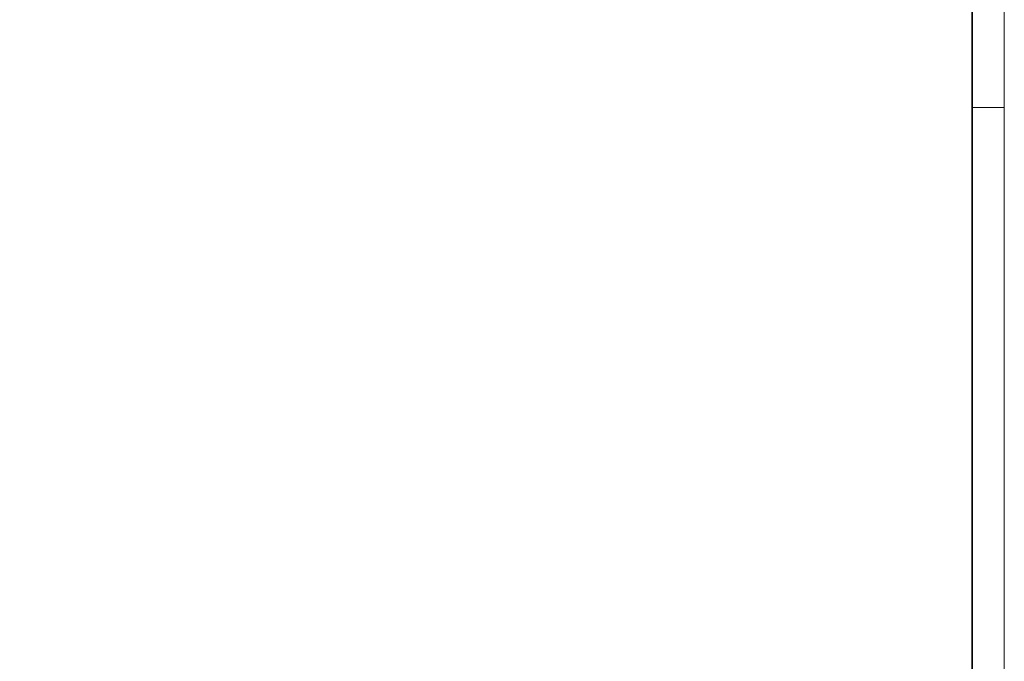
# Model space of a CAD drawing. Extents: x -420 to 300, y 62 to 1112.
# Tile 255 of 256: x 146 to 300, y 570 to 670. Entities that reach past the tile are written whole.
import ezdxf
from ezdxf.lldxf.tags import DXFTag

# ---------------------------------------------------------------- set-up
doc = ezdxf.new("R2010")
doc.units = 0
doc.layers.add('iwb_Plankopf Rahmen', color=7, linetype='Continuous', lineweight=35)
tags = doc.linetypes.add('grob', pattern=[14, 3, -8, 3]).pattern_tags.tags
tags[8:9] = [DXFTag(74, 4), DXFTag(75, 0), DXFTag(340, '0'), DXFTag(46, 0.0), DXFTag(50, 0.0), DXFTag(44, 0.0), DXFTag(45, 0.0)]
tags[6:7] = [DXFTag(74, 4), DXFTag(75, 0), DXFTag(340, '0'), DXFTag(46, 0.0), DXFTag(50, 0.0), DXFTag(44, 0.0), DXFTag(45, 0.0)]
tags[4:5] = [DXFTag(74, 4), DXFTag(75, 0), DXFTag(340, '0'), DXFTag(46, 0.0), DXFTag(50, 0.0), DXFTag(44, 0.0), DXFTag(45, 0.0)]

msp = doc.modelspace()

# ---------------------------------------------------------------- linework, layer by layer
at = {"layer": 'iwb_Plankopf Rahmen', "color": 8, "linetype": 'grob', "lineweight": 5, "ltscale": 0.13, "true_color": 0x808080}
msp.add_line((300.35, 656.43), (295.35, 656.43), dxfattribs=at)
at = {"layer": 'iwb_Plankopf Rahmen', "color": 8, "lineweight": 13, "ltscale": 0.13, "true_color": 0x808080}
msp.add_lwpolyline([(300.35, 62.43), (-419.65, 62.43), (-419.65, 1112.43), (300.35, 1112.43), (300.35, 62.43)], close=True, dxfattribs=at)
at = {"layer": 'iwb_Plankopf Rahmen', "ltscale": 0.35}
msp.add_lwpolyline([(-399.65, 67.43), (-399.65, 1107.43), (295.35, 1107.43), (295.35, 67.43), (-399.65, 67.43)], close=True, dxfattribs=at)

doc.saveas('drawing.dxf')
